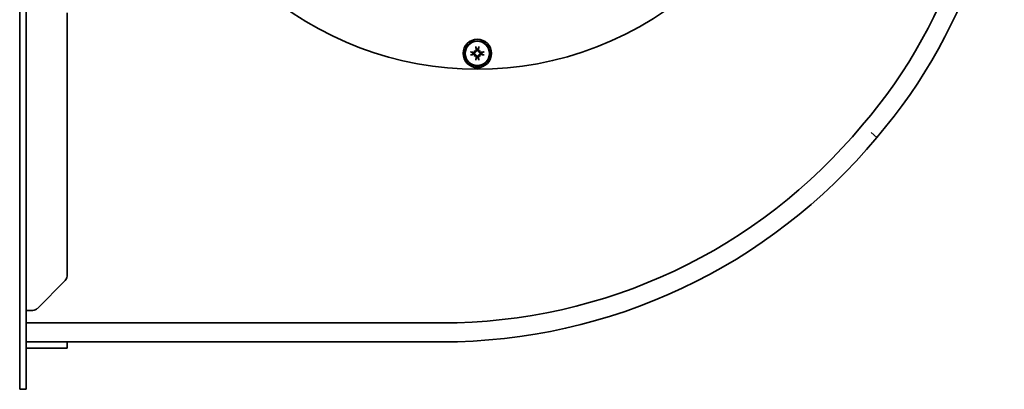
# Model space of a CAD drawing. Header units: millimetres. Extents: x 264 to 576, y 123 to 471.
# Tile 1 of 5: x 264 to 576, y 123 to 240. Entities that reach past the tile are written whole.
import ezdxf

# ---------------------------------------------------------------- set-up
doc = ezdxf.new("R2010")
doc.units = ezdxf.units.MM
doc.header["$LTSCALE"] = 2
doc.layers.add('Krawędzie widoczne(ISO)', color=7, linetype='Continuous', lineweight=35, true_color=0x262659)

msp = doc.modelspace()

# ---------------------------------------------------------------- linework, layer by layer
at = {"layer": 'Krawędzie widoczne(ISO)'}
for p, q in [((264.01, 126.75), (264.01, 273.75)), ((266.01, 126.75), (266.01, 273.75)), ((279.01, 241.92), (279.01, 158.58)), ((408.07, 230.04), (408.28, 229.83)), ((408.07, 228.17), (408.28, 228.37)), ((408.28, 229.83), (408.46, 229.65)), ((408.28, 228.37), (408.46, 228.55)), ((409.74, 229.83), (409.56, 229.65)), ((409.74, 228.37), (409.56, 228.55)), ((409.95, 230.04), (409.74, 229.83)), ((409.95, 228.17), (409.74, 228.37)), ((533.83, 204.02), (535.58, 202.53)), ((278.42, 157.16), (269.6, 148.34)), ((266.01, 147.75), (268.01, 147.75)), ((268.18, 147.75), (268.01, 147.75)), ((397.76, 143.75), (266.01, 143.75)), ((266.01, 137.75), (397.76, 137.75)), ((279.01, 135.75), (279.01, 137.75)), ((268.01, 135.75), (266.01, 135.75)), ((268.18, 135.75), (268.01, 135.75)), ((269.6, 135.75), (268.18, 135.75)), ((269.6, 135.75), (278.42, 135.75)), ((279.01, 135.75), (278.42, 135.75)), ((264.01, 126.75), (264.01, 122.75)), ((266.01, 126.75), (266.01, 122.75)), ((264.01, 122.75), (266.01, 122.75))]:
    msp.add_line(p, q, dxfattribs=at)
for radius in [4.5, 4, 3.84]:
    msp.add_circle((409.01, 229.1), radius, dxfattribs=at)
for centre, radius, start, end in [((409.01, 329.1), 105, 214.7474, 193.0671), ((409.99, 311.08), 160, 319.1406, 6.2722), ((409.99, 311.08), 166, 319.1629, 6.233), ((409.01, 229.1), 1.4, 170.4364, 189.5636), ((409.01, 229.1), 1.4, 80.4364, 99.5636), ((409.01, 229.1), 1.4, 350.4364, 9.5636), ((409.01, 229.1), 1.4, 260.4364, 279.5636), ((397.76, 316.75), 173, 270, 320.371), ((397.76, 316.75), 179, 270, 320.3504), ((277.01, 158.58), 2, 315, 0), ((268.18, 149.75), 2, 270, 315)]:
    msp.add_arc(centre, radius, start, end, dxfattribs=at)
for centre, major_axis, ratio, start_param, end_param in [((408.55, 231.2), (0.037, -0.203), 0.087423, 4.369002, 5.824177), ((409.45, 229.18), (1.17, -6.38), 0.087156, 4.364802, 4.542949), ((408.57, 229.18), (1.17, 6.38), 0.087156, 4.881829, 5.059976), ((409.46, 231.2), (0.037, 0.203), 0.087423, 3.600601, 5.055776), ((406.92, 229.56), (-0.203, 0.037), 0.087423, 3.600601, 5.055776), ((408.93, 228.67), (-6.38, 1.17), 0.087156, 4.881829, 5.059976), ((408.93, 229.54), (6.38, 1.17), 0.087156, 4.364802, 4.542949), ((406.92, 228.65), (0.203, 0.037), 0.087423, 4.369002, 5.824177), ((407.3, 227.06), (4.4, -3.67), 0.5, 1.731732, 1.803269), ((411.06, 230.81), (-3.67, 4.4), 0.5, 1.338324, 1.409861), ((411.06, 227.4), (3.67, 4.4), 0.5, 1.731732, 1.803269), ((407.3, 231.15), (-4.4, -3.67), 0.5, 1.338324, 1.409861), ((408.39, 230.07), (-0.169, -0.203), 0.988452, 0.274008, 0.778262), ((408.04, 229.73), (-0.203, -0.169), 0.988452, 2.363331, 2.867585), ((408.04, 228.48), (0.203, -0.169), 0.988452, 0.274008, 0.778262), ((408.39, 228.13), (0.169, -0.203), 0.988452, 2.363331, 2.867585), ((409.45, 229.02), (-1.17, -6.38), 0.087156, 4.881829, 5.059976), ((408.57, 229.02), (-1.17, 6.38), 0.087156, 4.364802, 4.542949), ((410.72, 227.06), (4.4, 3.67), 0.5, 1.338324, 1.409861), ((409.63, 230.07), (-0.169, 0.203), 0.988452, 2.363331, 2.867585), ((409.63, 228.13), (0.169, 0.203), 0.988452, 0.274008, 0.778262), ((410.72, 231.15), (-4.4, 3.67), 0.5, 1.731732, 1.803269), ((406.96, 230.81), (-3.67, -4.4), 0.5, 1.731732, 1.803269), ((409.98, 229.73), (-0.203, 0.169), 0.988452, 0.274008, 0.778262), ((406.96, 227.4), (3.67, -4.4), 0.5, 1.338324, 1.409861), ((409.98, 228.48), (0.203, 0.169), 0.988452, 2.363331, 2.867585), ((409.09, 228.67), (-6.38, -1.17), 0.087156, 4.364802, 4.542949), ((409.09, 229.54), (6.38, -1.17), 0.087156, 4.881829, 5.059976), ((411.1, 229.56), (-0.203, -0.037), 0.087423, 4.369002, 5.824177), ((411.1, 228.65), (0.203, -0.037), 0.087423, 3.600601, 5.055776), ((408.55, 227.01), (-0.037, -0.203), 0.087423, 3.600601, 5.055776), ((409.46, 227.01), (-0.037, 0.203), 0.087423, 4.369002, 5.824177)]:
    msp.add_ellipse(centre, major_axis=major_axis, ratio=ratio, start_param=start_param, end_param=end_param, dxfattribs=at)
for points, weights in [([(408.58, 231.01), (408.69, 230.71), (408.78, 230.48)], [1.00328287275, 1.01529400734, 1]), ([(409.24, 230.48), (409.32, 230.71), (409.44, 231.01)], [1, 1.01529400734, 1.00328287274]), ([(407.63, 229.34), (407.41, 229.42), (407.1, 229.53)], [1, 1.01529400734, 1.00328287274]), ([(407.1, 228.67), (407.41, 228.79), (407.63, 228.87)], [1.00328287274, 1.01529400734, 1]), ([(407.93, 229.27), (407.8, 229.3), (407.63, 229.34)], [1.25770150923, 1.12995779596, 1]), ([(407.63, 228.87), (407.8, 228.91), (407.93, 228.94)], [1, 1.12995779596, 1.25770150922]), ([(408.78, 230.48), (408.82, 230.32), (408.85, 230.19)], [1, 1.12995779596, 1.25770150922]), ([(408.85, 228.02), (408.82, 227.89), (408.78, 227.72)], [1.25770150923, 1.12995779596, 1]), ([(409.17, 230.19), (409.2, 230.32), (409.24, 230.48)], [1.25770150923, 1.12995779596, 1]), ([(409.24, 227.72), (409.2, 227.89), (409.17, 228.02)], [1, 1.12995779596, 1.25770150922]), ([(410.39, 229.34), (410.22, 229.3), (410.09, 229.27)], [1, 1.12995779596, 1.25770150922]), ([(410.09, 228.94), (410.22, 228.91), (410.39, 228.87)], [1.25770150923, 1.12995779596, 1]), ([(410.92, 229.53), (410.61, 229.42), (410.39, 229.34)], [1.00328287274, 1.01529400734, 1]), ([(410.39, 228.87), (410.61, 228.79), (410.92, 228.67)], [1, 1.01529400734, 1.00328287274]), ([(408.78, 227.72), (408.69, 227.5), (408.58, 227.2)], [1, 1.01529400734, 1.00328287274]), ([(409.44, 227.2), (409.32, 227.5), (409.24, 227.72)], [1.00328287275, 1.01529400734, 1])]:
    msp.add_rational_spline(points, weights, degree=2, dxfattribs=at)
for points, knots in [([(408.46, 229.65), (408.46, 229.63), (408.46, 229.6), (408.44, 229.54), (408.42, 229.5), (408.38, 229.43), (408.35, 229.4), (408.29, 229.34), (408.26, 229.32), (408.18, 229.28), (408.14, 229.27), (408.05, 229.25), (408, 229.25), (407.96, 229.26), (407.95, 229.26), (407.94, 229.26), (407.93, 229.27)], [-0.07174341, -0.07174341, -0.07174341, -0.07174341, -0.06470547, -0.06470547, -0.05258598, -0.05258598, -0.0404665, -0.0404665, -0.02834702, -0.02834702, -0.01417351, -0.01417351, 0, 0, 0, 0.00397094, 0.00397094, 0.00397094, 0.00397094]), ([(407.93, 228.94), (407.94, 228.94), (407.95, 228.95), (408, 228.95), (408.05, 228.95), (408.14, 228.94), (408.18, 228.93), (408.26, 228.89), (408.29, 228.87), (408.35, 228.81), (408.38, 228.78), (408.42, 228.71), (408.44, 228.67), (408.46, 228.6), (408.46, 228.58), (408.46, 228.55)], [-0.10914291, -0.10914291, -0.10914291, -0.10914291, -0.10517197, -0.10517197, -0.09099846, -0.09099846, -0.07682495, -0.07682495, -0.06470547, -0.06470547, -0.05258598, -0.05258598, -0.0404665, -0.0404665, -0.03342856, -0.03342856, -0.03342856, -0.03342856]), ([(408.3, 229.71), (408.3, 229.7), (408.3, 229.7), (408.3, 229.66), (408.29, 229.62), (408.26, 229.55), (408.24, 229.52), (408.19, 229.47), (408.15, 229.45), (408.08, 229.42), (408.04, 229.41), (407.99, 229.41), (407.97, 229.41), (407.95, 229.41)], [-0.15827557, -0.15827557, -0.15827557, -0.15827557, -0.15765014, -0.15765014, -0.1466923, -0.1466923, -0.13573446, -0.13573446, -0.12469519, -0.12469519, -0.11365593, -0.11365593, -0.10828644, -0.10828644, -0.10828644, -0.10828644]), ([(407.95, 228.8), (407.99, 228.8), (408.03, 228.8), (408.11, 228.78), (408.14, 228.77), (408.2, 228.73), (408.23, 228.7), (408.27, 228.63), (408.29, 228.6), (408.3, 228.54), (408.3, 228.52), (408.3, 228.5)], [-0.1800581, -0.1800581, -0.1800581, -0.1800581, -0.16889095, -0.16889095, -0.15772379, -0.15772379, -0.14676457, -0.14676457, -0.13580535, -0.13580535, -0.13009158, -0.13009158, -0.13009158, -0.13009158]), ([(408.7, 230.16), (408.71, 230.12), (408.71, 230.08), (408.69, 230.01), (408.67, 229.97), (408.63, 229.91), (408.6, 229.88), (408.54, 229.84), (408.5, 229.83), (408.45, 229.81), (408.43, 229.81), (408.41, 229.81)], [-0.18005785, -0.18005785, -0.18005785, -0.18005785, -0.1688907, -0.1688907, -0.15772354, -0.15772354, -0.14676432, -0.14676432, -0.1358051, -0.1358051, -0.13009133, -0.13009133, -0.13009133, -0.13009133]), ([(408.41, 228.39), (408.41, 228.39), (408.41, 228.39), (408.45, 228.39), (408.49, 228.39), (408.56, 228.36), (408.59, 228.33), (408.64, 228.28), (408.67, 228.25), (408.7, 228.18), (408.71, 228.14), (408.71, 228.08), (408.71, 228.07), (408.7, 228.05)], [-0.15827539, -0.15827539, -0.15827539, -0.15827539, -0.15764996, -0.15764996, -0.14669212, -0.14669212, -0.13573428, -0.13573428, -0.12469501, -0.12469501, -0.11365575, -0.11365575, -0.10828626, -0.10828626, -0.10828626, -0.10828626]), ([(408.85, 230.19), (408.85, 230.17), (408.85, 230.16), (408.86, 230.11), (408.86, 230.06), (408.85, 229.97), (408.83, 229.93), (408.8, 229.86), (408.77, 229.82), (408.72, 229.76), (408.68, 229.73), (408.61, 229.69), (408.57, 229.67), (408.51, 229.66), (408.48, 229.65), (408.46, 229.65)], [-0.10914291, -0.10914291, -0.10914291, -0.10914291, -0.10517197, -0.10517197, -0.09099846, -0.09099846, -0.07682495, -0.07682495, -0.06470547, -0.06470547, -0.05258598, -0.05258598, -0.0404665, -0.0404665, -0.03342856, -0.03342856, -0.03342856, -0.03342856]), ([(408.46, 228.55), (408.48, 228.55), (408.51, 228.55), (408.57, 228.53), (408.61, 228.52), (408.68, 228.48), (408.72, 228.45), (408.77, 228.39), (408.8, 228.35), (408.83, 228.28), (408.85, 228.23), (408.86, 228.14), (408.86, 228.1), (408.85, 228.06), (408.85, 228.04), (408.85, 228.03), (408.85, 228.02)], [-0.07174341, -0.07174341, -0.07174341, -0.07174341, -0.06470547, -0.06470547, -0.05258598, -0.05258598, -0.0404665, -0.0404665, -0.02834702, -0.02834702, -0.01417351, -0.01417351, 0, 0, 0, 0.00397094, 0.00397094, 0.00397094, 0.00397094]), ([(409.56, 229.65), (409.53, 229.65), (409.51, 229.66), (409.45, 229.67), (409.41, 229.69), (409.34, 229.73), (409.3, 229.76), (409.25, 229.82), (409.22, 229.86), (409.19, 229.93), (409.17, 229.97), (409.16, 230.06), (409.16, 230.11), (409.17, 230.15), (409.17, 230.16), (409.17, 230.17), (409.17, 230.19)], [-0.07174341, -0.07174341, -0.07174341, -0.07174341, -0.06470547, -0.06470547, -0.05258598, -0.05258598, -0.0404665, -0.0404665, -0.02834702, -0.02834702, -0.01417351, -0.01417351, 0, 0, 0, 0.00397094, 0.00397094, 0.00397094, 0.00397094]), ([(409.17, 228.02), (409.17, 228.03), (409.17, 228.04), (409.16, 228.1), (409.16, 228.14), (409.17, 228.23), (409.19, 228.28), (409.22, 228.35), (409.25, 228.39), (409.3, 228.45), (409.34, 228.48), (409.41, 228.52), (409.45, 228.53), (409.51, 228.55), (409.53, 228.55), (409.56, 228.55)], [-0.10914291, -0.10914291, -0.10914291, -0.10914291, -0.10517197, -0.10517197, -0.09099846, -0.09099846, -0.07682495, -0.07682495, -0.06470547, -0.06470547, -0.05258598, -0.05258598, -0.0404665, -0.0404665, -0.03342856, -0.03342856, -0.03342856, -0.03342856]), ([(409.61, 229.81), (409.61, 229.81), (409.61, 229.81), (409.57, 229.81), (409.53, 229.82), (409.46, 229.85), (409.43, 229.87), (409.37, 229.93), (409.35, 229.96), (409.32, 230.03), (409.31, 230.07), (409.31, 230.12), (409.31, 230.14), (409.32, 230.16)], [-0.15827539, -0.15827539, -0.15827539, -0.15827539, -0.15764996, -0.15764996, -0.14669212, -0.14669212, -0.13573428, -0.13573428, -0.12469501, -0.12469501, -0.11365575, -0.11365575, -0.10828626, -0.10828626, -0.10828626, -0.10828626]), ([(409.32, 228.05), (409.31, 228.08), (409.31, 228.12), (409.33, 228.2), (409.35, 228.24), (409.39, 228.3), (409.42, 228.33), (409.48, 228.37), (409.52, 228.38), (409.57, 228.39), (409.59, 228.39), (409.61, 228.39)], [0, 0, 0, 0, 0.01116716, 0.01116716, 0.02233431, 0.02233431, 0.03329353, 0.03329353, 0.04425275, 0.04425275, 0.04996652, 0.04996652, 0.04996652, 0.04996652]), ([(410.09, 229.27), (410.08, 229.26), (410.07, 229.26), (410.02, 229.25), (409.97, 229.25), (409.88, 229.27), (409.83, 229.28), (409.76, 229.32), (409.73, 229.34), (409.66, 229.4), (409.64, 229.43), (409.6, 229.5), (409.58, 229.54), (409.56, 229.6), (409.56, 229.63), (409.56, 229.65)], [-0.10914291, -0.10914291, -0.10914291, -0.10914291, -0.10517197, -0.10517197, -0.09099846, -0.09099846, -0.07682495, -0.07682495, -0.06470547, -0.06470547, -0.05258598, -0.05258598, -0.0404665, -0.0404665, -0.03342856, -0.03342856, -0.03342856, -0.03342856]), ([(409.56, 228.55), (409.56, 228.58), (409.56, 228.6), (409.58, 228.67), (409.6, 228.71), (409.64, 228.78), (409.66, 228.81), (409.73, 228.87), (409.76, 228.89), (409.83, 228.93), (409.88, 228.94), (409.97, 228.95), (410.02, 228.95), (410.06, 228.95), (410.07, 228.95), (410.08, 228.94), (410.09, 228.94)], [-0.07174341, -0.07174341, -0.07174341, -0.07174341, -0.06470547, -0.06470547, -0.05258598, -0.05258598, -0.0404665, -0.0404665, -0.02834702, -0.02834702, -0.01417351, -0.01417351, 0, 0, 0, 0.00397094, 0.00397094, 0.00397094, 0.00397094]), ([(410.06, 229.41), (410.03, 229.4), (409.99, 229.41), (409.91, 229.42), (409.88, 229.44), (409.82, 229.48), (409.79, 229.51), (409.75, 229.57), (409.73, 229.61), (409.72, 229.67), (409.72, 229.69), (409.72, 229.71)], [-0.1800581, -0.1800581, -0.1800581, -0.1800581, -0.16889095, -0.16889095, -0.15772379, -0.15772379, -0.14676457, -0.14676457, -0.13580535, -0.13580535, -0.13009158, -0.13009158, -0.13009158, -0.13009158]), ([(409.72, 228.5), (409.72, 228.5), (409.72, 228.51), (409.72, 228.54), (409.73, 228.58), (409.76, 228.65), (409.78, 228.69), (409.83, 228.74), (409.86, 228.76), (409.94, 228.79), (409.97, 228.8), (410.03, 228.8), (410.05, 228.8), (410.06, 228.8)], [-0.15827539, -0.15827539, -0.15827539, -0.15827539, -0.15764996, -0.15764996, -0.14669212, -0.14669212, -0.13573428, -0.13573428, -0.12469501, -0.12469501, -0.11365575, -0.11365575, -0.10828626, -0.10828626, -0.10828626, -0.10828626])]:
    msp.add_open_spline(points, degree=3, knots=knots, dxfattribs=at)

doc.saveas('drawing.dxf')
